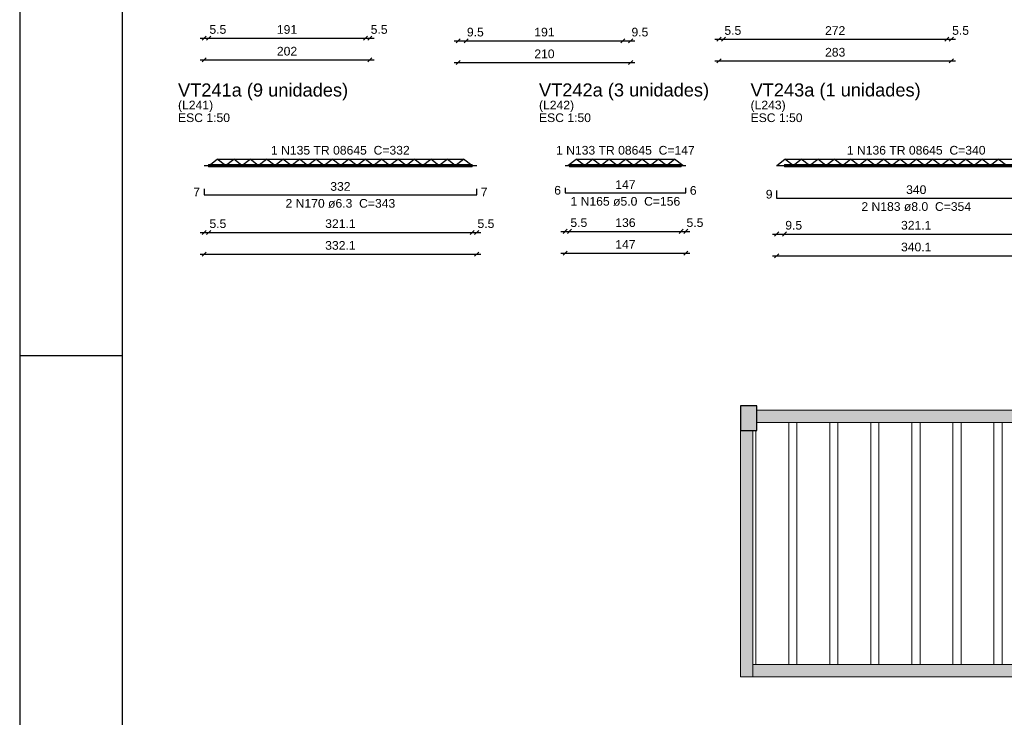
# Model space of a CAD drawing. Header units: millimetres. Extents: x 0 to 119, y 0 to 84.
# Tile 8 of 23: x 0 to 24, y 51 to 68. Entities that reach past the tile are written whole.
import ezdxf

# ---------------------------------------------------------------- set-up
doc = ezdxf.new("R2010")
doc.units = ezdxf.units.MM
doc.header["$MEASUREMENT"] = 0
doc.linetypes.add('NULL', pattern=[0])
doc.layers.get('0').update_dxf_attribs({"lineweight": 18})
for name, color, linetype, lineweight in [('Descrição da armadura', 7, 'Continuous', 0), ('DT-Armadura positiva', 2, 'Continuous', 30), ('DT-Cotas', 9, 'Continuous', 5), ('DT-Forma', 5, 'Continuous', 5), ('DT-Hachura pilar em laje', 252, 'Continuous', 5), ('DT-Hachura viga em laje', 254, 'Continuous', 5), ('DT-Título', 3, 'Continuous', 20), ('FO-Hachuras das lajes', 1, 'Continuous', 20), ('FO-Pilares', 4, 'Continuous', 30), ('FO-Vigas', 1, 'Continuous', 20), ('Textos armaduras', 7, 'Continuous', 0)]:
    doc.layers.add(name, color=color, linetype=linetype, lineweight=lineweight)
doc.layers.add('SEDUC_MARF', color=1, linetype='Continuous')
doc.layers.add('SEDUC_MARGG', color=7, linetype='Continuous')
doc.styles.add('Arial', font='txt')
doc.dimstyles.new('UM_50.000000', dxfattribs={"dimtxt": 0.18, "dimasz": 0.1, "dimexe": 0.1, "dimexo": 0.2, "dimgap": 0, "dimtad": 1, "dimtih": 1, "dimtoh": 1, "dimdec": 1, "dimlfac": 50, "dimzin": 0, "dimdsep": 46, "dimtxsty": 'Standard', "dimcen": 0.09, "dimdle": 0.1, "dimadec": 1, "dimazin": 2, "dimtfac": 1, "dimtdec": 4, "dimtofl": 0, "dimtmove": 0, "dimatfit": 3, "dimfxl": 1, "dimtolj": 1, "dimarcsym": 0})

# ---------------------------------------------------------------- blocks, each defined once
blk = doc.blocks.new('_Oblique')
at = {"color": 0, "linetype": 'ByBlock', "lineweight": -2}
blk.add_line((-0.5, -0.5), (0.5, 0.5), dxfattribs=at)
blk = doc.blocks.new('*D134')
at = {"layer": 'Defpoints', "color": 0}
for p in [(4.494, 66.606), (8.534, 66.606), (8.534, 66.606)]:
    blk.add_point(p, dxfattribs=at)
at = {"layer": 'DT-Cotas', "color": 0, "lineweight": -2}
blk.add_line((4.394, 66.606), (8.634, 66.606), dxfattribs=at)
at = {"layer": 'DT-Cotas', "color": 0, "lineweight": -2, "xscale": 0.1, "yscale": 0.1, "zscale": 0.1, "rotation": 180}
blk.add_blockref('_Oblique', (4.494, 66.606), dxfattribs=at)
at = {"layer": 'DT-Cotas', "color": 0, "lineweight": -2, "xscale": 0.1, "yscale": 0.1, "zscale": 0.1}
blk.add_blockref('_Oblique', (8.534, 66.606), dxfattribs=at)
at = {"layer": 'DT-Cotas', "color": 7, "insert": (6.514, 66.817), "char_height": 0.2118, "attachment_point": 5, "rotation": 0.0057, "style": 'Arial'}
blk.add_mtext('\\A1;202', dxfattribs=at)
blk = doc.blocks.new('*D135')
at = {"layer": 'Defpoints', "color": 0}
for p in [(4.494, 67.135), (4.604, 67.135), (4.604, 67.135)]:
    blk.add_point(p, dxfattribs=at)
at = {"layer": 'DT-Cotas', "color": 0, "lineweight": -2}
blk.add_line((4.394, 67.135), (4.704, 67.135), dxfattribs=at)
at = {"layer": 'DT-Cotas', "color": 0, "lineweight": -2, "xscale": 0.1, "yscale": 0.1, "zscale": 0.1, "rotation": 180}
blk.add_blockref('_Oblique', (4.494, 67.135), dxfattribs=at)
at = {"layer": 'DT-Cotas', "color": 0, "lineweight": -2, "xscale": 0.1, "yscale": 0.1, "zscale": 0.1}
blk.add_blockref('_Oblique', (4.604, 67.135), dxfattribs=at)
at = {"layer": 'DT-Cotas', "color": 7, "insert": (4.829, 67.347), "char_height": 0.2118, "attachment_point": 5, "rotation": 0.0057, "style": 'Arial'}
blk.add_mtext('\\A1;5.5', dxfattribs=at)
blk = doc.blocks.new('*D136')
at = {"layer": 'Defpoints', "color": 0}
for p in [(4.604, 67.135), (8.424, 67.135), (8.424, 67.135)]:
    blk.add_point(p, dxfattribs=at)
at = {"layer": 'DT-Cotas', "color": 0, "lineweight": -2}
blk.add_line((4.504, 67.135), (8.524, 67.135), dxfattribs=at)
at = {"layer": 'DT-Cotas', "color": 0, "lineweight": -2, "xscale": 0.1, "yscale": 0.1, "zscale": 0.1, "rotation": 180}
blk.add_blockref('_Oblique', (4.604, 67.135), dxfattribs=at)
at = {"layer": 'DT-Cotas', "color": 0, "lineweight": -2, "xscale": 0.1, "yscale": 0.1, "zscale": 0.1}
blk.add_blockref('_Oblique', (8.424, 67.135), dxfattribs=at)
at = {"layer": 'DT-Cotas', "color": 7, "insert": (6.514, 67.347), "char_height": 0.2118, "attachment_point": 5, "rotation": 0.0057, "style": 'Arial'}
blk.add_mtext('\\A1;191', dxfattribs=at)
blk = doc.blocks.new('*D137')
at = {"layer": 'Defpoints', "color": 0}
for p in [(8.424, 67.135), (8.534, 67.135), (8.534, 67.135)]:
    blk.add_point(p, dxfattribs=at)
at = {"layer": 'DT-Cotas', "color": 0, "lineweight": -2}
blk.add_line((8.324, 67.135), (8.634, 67.135), dxfattribs=at)
at = {"layer": 'DT-Cotas', "color": 0, "lineweight": -2, "xscale": 0.1, "yscale": 0.1, "zscale": 0.1, "rotation": 180}
blk.add_blockref('_Oblique', (8.424, 67.135), dxfattribs=at)
at = {"layer": 'DT-Cotas', "color": 0, "lineweight": -2, "xscale": 0.1, "yscale": 0.1, "zscale": 0.1}
blk.add_blockref('_Oblique', (8.534, 67.135), dxfattribs=at)
at = {"layer": 'DT-Cotas', "color": 7, "insert": (8.759, 67.347), "char_height": 0.2118, "attachment_point": 5, "rotation": 0.0057, "style": 'Arial'}
blk.add_mtext('\\A1;5.5', dxfattribs=at)
blk = doc.blocks.new('*D138')
at = {"layer": 'Defpoints', "color": 0}
for p in [(10.687, 66.542), (14.887, 66.542), (14.887, 66.542)]:
    blk.add_point(p, dxfattribs=at)
at = {"layer": 'DT-Cotas', "color": 0, "lineweight": -2}
blk.add_line((10.587, 66.542), (14.987, 66.542), dxfattribs=at)
at = {"layer": 'DT-Cotas', "color": 0, "lineweight": -2, "xscale": 0.1, "yscale": 0.1, "zscale": 0.1, "rotation": 180}
blk.add_blockref('_Oblique', (10.687, 66.542), dxfattribs=at)
at = {"layer": 'DT-Cotas', "color": 0, "lineweight": -2, "xscale": 0.1, "yscale": 0.1, "zscale": 0.1}
blk.add_blockref('_Oblique', (14.887, 66.542), dxfattribs=at)
at = {"layer": 'DT-Cotas', "color": 7, "insert": (12.787, 66.753), "char_height": 0.2118, "attachment_point": 5, "rotation": 0.0057, "style": 'Arial'}
blk.add_mtext('\\A1;210', dxfattribs=at)
blk = doc.blocks.new('*D139')
at = {"layer": 'Defpoints', "color": 0}
for p in [(10.687, 67.071), (10.877, 67.071), (10.877, 67.071)]:
    blk.add_point(p, dxfattribs=at)
at = {"layer": 'DT-Cotas', "color": 0, "lineweight": -2}
blk.add_line((10.587, 67.071), (10.977, 67.071), dxfattribs=at)
at = {"layer": 'DT-Cotas', "color": 0, "lineweight": -2, "xscale": 0.1, "yscale": 0.1, "zscale": 0.1, "rotation": 180}
blk.add_blockref('_Oblique', (10.687, 67.071), dxfattribs=at)
at = {"layer": 'DT-Cotas', "color": 0, "lineweight": -2, "xscale": 0.1, "yscale": 0.1, "zscale": 0.1}
blk.add_blockref('_Oblique', (10.877, 67.071), dxfattribs=at)
at = {"layer": 'DT-Cotas', "color": 7, "insert": (11.103, 67.283), "char_height": 0.2118, "attachment_point": 5, "rotation": 0.0057, "style": 'Arial'}
blk.add_mtext('\\A1;9.5', dxfattribs=at)
blk = doc.blocks.new('*D140')
at = {"layer": 'Defpoints', "color": 0}
for p in [(10.877, 67.071), (14.697, 67.071), (14.697, 67.071)]:
    blk.add_point(p, dxfattribs=at)
at = {"layer": 'DT-Cotas', "color": 0, "lineweight": -2}
blk.add_line((10.777, 67.071), (14.797, 67.071), dxfattribs=at)
at = {"layer": 'DT-Cotas', "color": 0, "lineweight": -2, "xscale": 0.1, "yscale": 0.1, "zscale": 0.1, "rotation": 180}
blk.add_blockref('_Oblique', (10.877, 67.071), dxfattribs=at)
at = {"layer": 'DT-Cotas', "color": 0, "lineweight": -2, "xscale": 0.1, "yscale": 0.1, "zscale": 0.1}
blk.add_blockref('_Oblique', (14.697, 67.071), dxfattribs=at)
at = {"layer": 'DT-Cotas', "color": 7, "insert": (12.787, 67.283), "char_height": 0.2118, "attachment_point": 5, "rotation": 0.0057, "style": 'Arial'}
blk.add_mtext('\\A1;191', dxfattribs=at)
blk = doc.blocks.new('*D141')
at = {"layer": 'Defpoints', "color": 0}
for p in [(14.697, 67.071), (14.887, 67.071), (14.887, 67.071)]:
    blk.add_point(p, dxfattribs=at)
at = {"layer": 'DT-Cotas', "color": 0, "lineweight": -2}
blk.add_line((14.597, 67.071), (14.987, 67.071), dxfattribs=at)
at = {"layer": 'DT-Cotas', "color": 0, "lineweight": -2, "xscale": 0.1, "yscale": 0.1, "zscale": 0.1, "rotation": 180}
blk.add_blockref('_Oblique', (14.697, 67.071), dxfattribs=at)
at = {"layer": 'DT-Cotas', "color": 0, "lineweight": -2, "xscale": 0.1, "yscale": 0.1, "zscale": 0.1}
blk.add_blockref('_Oblique', (14.887, 67.071), dxfattribs=at)
at = {"layer": 'DT-Cotas', "color": 7, "insert": (15.113, 67.283), "char_height": 0.2118, "attachment_point": 5, "rotation": 0.0057, "style": 'Arial'}
blk.add_mtext('\\A1;9.5', dxfattribs=at)
blk = doc.blocks.new('*D142')
at = {"layer": 'Defpoints', "color": 0}
for p in [(17.041, 66.581), (22.701, 66.581), (22.701, 66.581)]:
    blk.add_point(p, dxfattribs=at)
at = {"layer": 'DT-Cotas', "color": 0, "lineweight": -2}
blk.add_line((16.941, 66.581), (22.801, 66.581), dxfattribs=at)
at = {"layer": 'DT-Cotas', "color": 0, "lineweight": -2, "xscale": 0.1, "yscale": 0.1, "zscale": 0.1, "rotation": 180}
blk.add_blockref('_Oblique', (17.041, 66.581), dxfattribs=at)
at = {"layer": 'DT-Cotas', "color": 0, "lineweight": -2, "xscale": 0.1, "yscale": 0.1, "zscale": 0.1}
blk.add_blockref('_Oblique', (22.701, 66.581), dxfattribs=at)
at = {"layer": 'DT-Cotas', "color": 7, "insert": (19.871, 66.792), "char_height": 0.2118, "attachment_point": 5, "rotation": 0.0057, "style": 'Arial'}
blk.add_mtext('\\A1;283', dxfattribs=at)
blk = doc.blocks.new('*D143')
at = {"layer": 'Defpoints', "color": 0}
for p in [(17.041, 67.11), (17.151, 67.11), (17.151, 67.11)]:
    blk.add_point(p, dxfattribs=at)
at = {"layer": 'DT-Cotas', "color": 0, "lineweight": -2}
blk.add_line((16.941, 67.11), (17.251, 67.11), dxfattribs=at)
at = {"layer": 'DT-Cotas', "color": 0, "lineweight": -2, "xscale": 0.1, "yscale": 0.1, "zscale": 0.1, "rotation": 180}
blk.add_blockref('_Oblique', (17.041, 67.11), dxfattribs=at)
at = {"layer": 'DT-Cotas', "color": 0, "lineweight": -2, "xscale": 0.1, "yscale": 0.1, "zscale": 0.1}
blk.add_blockref('_Oblique', (17.151, 67.11), dxfattribs=at)
at = {"layer": 'DT-Cotas', "color": 7, "insert": (17.377, 67.322), "char_height": 0.2118, "attachment_point": 5, "rotation": 0.0057, "style": 'Arial'}
blk.add_mtext('\\A1;5.5', dxfattribs=at)
blk = doc.blocks.new('*D144')
at = {"layer": 'Defpoints', "color": 0}
for p in [(17.151, 67.11), (22.591, 67.11), (22.591, 67.11)]:
    blk.add_point(p, dxfattribs=at)
at = {"layer": 'DT-Cotas', "color": 0, "lineweight": -2}
blk.add_line((17.051, 67.11), (22.691, 67.11), dxfattribs=at)
at = {"layer": 'DT-Cotas', "color": 0, "lineweight": -2, "xscale": 0.1, "yscale": 0.1, "zscale": 0.1, "rotation": 180}
blk.add_blockref('_Oblique', (17.151, 67.11), dxfattribs=at)
at = {"layer": 'DT-Cotas', "color": 0, "lineweight": -2, "xscale": 0.1, "yscale": 0.1, "zscale": 0.1}
blk.add_blockref('_Oblique', (22.591, 67.11), dxfattribs=at)
at = {"layer": 'DT-Cotas', "color": 7, "insert": (19.871, 67.322), "char_height": 0.2118, "attachment_point": 5, "rotation": 0.0057, "style": 'Arial'}
blk.add_mtext('\\A1;272', dxfattribs=at)
blk = doc.blocks.new('*D145')
at = {"layer": 'Defpoints', "color": 0}
for p in [(22.591, 67.11), (22.701, 67.11), (22.701, 67.11)]:
    blk.add_point(p, dxfattribs=at)
at = {"layer": 'DT-Cotas', "color": 0, "lineweight": -2}
blk.add_line((22.491, 67.11), (22.801, 67.11), dxfattribs=at)
at = {"layer": 'DT-Cotas', "color": 0, "lineweight": -2, "xscale": 0.1, "yscale": 0.1, "zscale": 0.1, "rotation": 180}
blk.add_blockref('_Oblique', (22.591, 67.11), dxfattribs=at)
at = {"layer": 'DT-Cotas', "color": 0, "lineweight": -2, "xscale": 0.1, "yscale": 0.1, "zscale": 0.1}
blk.add_blockref('_Oblique', (22.701, 67.11), dxfattribs=at)
at = {"layer": 'DT-Cotas', "color": 7, "insert": (22.927, 67.322), "char_height": 0.2118, "attachment_point": 5, "rotation": 0.0057, "style": 'Arial'}
blk.add_mtext('\\A1;5.5', dxfattribs=at)
blk = doc.blocks.new('*D190')
at = {"layer": 'Defpoints', "color": 0}
for p in [(4.494, 61.872), (11.136, 61.872), (11.136, 61.872)]:
    blk.add_point(p, dxfattribs=at)
at = {"layer": 'DT-Cotas', "color": 0, "lineweight": -2}
blk.add_line((4.394, 61.872), (11.236, 61.872), dxfattribs=at)
at = {"layer": 'DT-Cotas', "color": 0, "lineweight": -2, "xscale": 0.1, "yscale": 0.1, "zscale": 0.1, "rotation": 180}
blk.add_blockref('_Oblique', (4.494, 61.872), dxfattribs=at)
at = {"layer": 'DT-Cotas', "color": 0, "lineweight": -2, "xscale": 0.1, "yscale": 0.1, "zscale": 0.1}
blk.add_blockref('_Oblique', (11.136, 61.872), dxfattribs=at)
at = {"layer": 'DT-Cotas', "color": 7, "insert": (7.815, 62.084), "char_height": 0.2118, "attachment_point": 5, "rotation": 0.0057, "style": 'Arial'}
blk.add_mtext('\\A1;332.1', dxfattribs=at)
blk = doc.blocks.new('*D191')
at = {"layer": 'Defpoints', "color": 0}
for p in [(4.494, 62.402), (4.604, 62.402), (4.604, 62.402)]:
    blk.add_point(p, dxfattribs=at)
at = {"layer": 'DT-Cotas', "color": 0, "lineweight": -2}
blk.add_line((4.394, 62.402), (4.704, 62.402), dxfattribs=at)
at = {"layer": 'DT-Cotas', "color": 0, "lineweight": -2, "xscale": 0.1, "yscale": 0.1, "zscale": 0.1, "rotation": 180}
blk.add_blockref('_Oblique', (4.494, 62.402), dxfattribs=at)
at = {"layer": 'DT-Cotas', "color": 0, "lineweight": -2, "xscale": 0.1, "yscale": 0.1, "zscale": 0.1}
blk.add_blockref('_Oblique', (4.604, 62.402), dxfattribs=at)
at = {"layer": 'DT-Cotas', "color": 7, "insert": (4.829, 62.614), "char_height": 0.2118, "attachment_point": 5, "rotation": 0.0057, "style": 'Arial'}
blk.add_mtext('\\A1;5.5', dxfattribs=at)
blk = doc.blocks.new('*D192')
at = {"layer": 'Defpoints', "color": 0}
for p in [(4.604, 62.402), (11.026, 62.402), (11.026, 62.402)]:
    blk.add_point(p, dxfattribs=at)
at = {"layer": 'DT-Cotas', "color": 0, "lineweight": -2}
blk.add_line((4.504, 62.402), (11.126, 62.402), dxfattribs=at)
at = {"layer": 'DT-Cotas', "color": 0, "lineweight": -2, "xscale": 0.1, "yscale": 0.1, "zscale": 0.1, "rotation": 180}
blk.add_blockref('_Oblique', (4.604, 62.402), dxfattribs=at)
at = {"layer": 'DT-Cotas', "color": 0, "lineweight": -2, "xscale": 0.1, "yscale": 0.1, "zscale": 0.1}
blk.add_blockref('_Oblique', (11.026, 62.402), dxfattribs=at)
at = {"layer": 'DT-Cotas', "color": 7, "insert": (7.815, 62.614), "char_height": 0.2118, "attachment_point": 5, "rotation": 0.0057, "style": 'Arial'}
blk.add_mtext('\\A1;321.1', dxfattribs=at)
blk = doc.blocks.new('*D193')
at = {"layer": 'Defpoints', "color": 0}
for p in [(11.026, 62.402), (11.136, 62.402), (11.136, 62.402)]:
    blk.add_point(p, dxfattribs=at)
at = {"layer": 'DT-Cotas', "color": 0, "lineweight": -2}
blk.add_line((10.926, 62.402), (11.236, 62.402), dxfattribs=at)
at = {"layer": 'DT-Cotas', "color": 0, "lineweight": -2, "xscale": 0.1, "yscale": 0.1, "zscale": 0.1, "rotation": 180}
blk.add_blockref('_Oblique', (11.026, 62.402), dxfattribs=at)
at = {"layer": 'DT-Cotas', "color": 0, "lineweight": -2, "xscale": 0.1, "yscale": 0.1, "zscale": 0.1}
blk.add_blockref('_Oblique', (11.136, 62.402), dxfattribs=at)
at = {"layer": 'DT-Cotas', "color": 7, "insert": (11.361, 62.614), "char_height": 0.2118, "attachment_point": 5, "rotation": 0.0057, "style": 'Arial'}
blk.add_mtext('\\A1;5.5', dxfattribs=at)
blk = doc.blocks.new('*D194')
at = {"layer": 'Defpoints', "color": 0}
for p in [(13.29, 61.897), (16.23, 61.897), (16.23, 61.897)]:
    blk.add_point(p, dxfattribs=at)
at = {"layer": 'DT-Cotas', "color": 0, "lineweight": -2}
blk.add_line((13.19, 61.897), (16.33, 61.897), dxfattribs=at)
at = {"layer": 'DT-Cotas', "color": 0, "lineweight": -2, "xscale": 0.1, "yscale": 0.1, "zscale": 0.1, "rotation": 180}
blk.add_blockref('_Oblique', (13.29, 61.897), dxfattribs=at)
at = {"layer": 'DT-Cotas', "color": 0, "lineweight": -2, "xscale": 0.1, "yscale": 0.1, "zscale": 0.1}
blk.add_blockref('_Oblique', (16.23, 61.897), dxfattribs=at)
at = {"layer": 'DT-Cotas', "color": 7, "insert": (14.76, 62.109), "char_height": 0.2118, "attachment_point": 5, "rotation": 0.0057, "style": 'Arial'}
blk.add_mtext('\\A1;147', dxfattribs=at)
blk = doc.blocks.new('*D195')
at = {"layer": 'Defpoints', "color": 0}
for p in [(13.29, 62.427), (13.4, 62.427), (13.4, 62.427)]:
    blk.add_point(p, dxfattribs=at)
at = {"layer": 'DT-Cotas', "color": 0, "lineweight": -2}
blk.add_line((13.19, 62.427), (13.5, 62.427), dxfattribs=at)
at = {"layer": 'DT-Cotas', "color": 0, "lineweight": -2, "xscale": 0.1, "yscale": 0.1, "zscale": 0.1, "rotation": 180}
blk.add_blockref('_Oblique', (13.29, 62.427), dxfattribs=at)
at = {"layer": 'DT-Cotas', "color": 0, "lineweight": -2, "xscale": 0.1, "yscale": 0.1, "zscale": 0.1}
blk.add_blockref('_Oblique', (13.4, 62.427), dxfattribs=at)
at = {"layer": 'DT-Cotas', "color": 7, "insert": (13.625, 62.639), "char_height": 0.2118, "attachment_point": 5, "rotation": 0.0057, "style": 'Arial'}
blk.add_mtext('\\A1;5.5', dxfattribs=at)
blk = doc.blocks.new('*D196')
at = {"layer": 'Defpoints', "color": 0}
for p in [(13.4, 62.427), (16.12, 62.427), (16.12, 62.427)]:
    blk.add_point(p, dxfattribs=at)
at = {"layer": 'DT-Cotas', "color": 0, "lineweight": -2}
blk.add_line((13.3, 62.427), (16.22, 62.427), dxfattribs=at)
at = {"layer": 'DT-Cotas', "color": 0, "lineweight": -2, "xscale": 0.1, "yscale": 0.1, "zscale": 0.1, "rotation": 180}
blk.add_blockref('_Oblique', (13.4, 62.427), dxfattribs=at)
at = {"layer": 'DT-Cotas', "color": 0, "lineweight": -2, "xscale": 0.1, "yscale": 0.1, "zscale": 0.1}
blk.add_blockref('_Oblique', (16.12, 62.427), dxfattribs=at)
at = {"layer": 'DT-Cotas', "color": 7, "insert": (14.76, 62.639), "char_height": 0.2118, "attachment_point": 5, "rotation": 0.0057, "style": 'Arial'}
blk.add_mtext('\\A1;136', dxfattribs=at)
blk = doc.blocks.new('*D197')
at = {"layer": 'Defpoints', "color": 0}
for p in [(16.12, 62.427), (16.23, 62.427), (16.23, 62.427)]:
    blk.add_point(p, dxfattribs=at)
at = {"layer": 'DT-Cotas', "color": 0, "lineweight": -2}
blk.add_line((16.02, 62.427), (16.33, 62.427), dxfattribs=at)
at = {"layer": 'DT-Cotas', "color": 0, "lineweight": -2, "xscale": 0.1, "yscale": 0.1, "zscale": 0.1, "rotation": 180}
blk.add_blockref('_Oblique', (16.12, 62.427), dxfattribs=at)
at = {"layer": 'DT-Cotas', "color": 0, "lineweight": -2, "xscale": 0.1, "yscale": 0.1, "zscale": 0.1}
blk.add_blockref('_Oblique', (16.23, 62.427), dxfattribs=at)
at = {"layer": 'DT-Cotas', "color": 7, "insert": (16.455, 62.639), "char_height": 0.2118, "attachment_point": 5, "rotation": 0.0057, "style": 'Arial'}
blk.add_mtext('\\A1;5.5', dxfattribs=at)
blk = doc.blocks.new('*D198')
at = {"layer": 'Defpoints', "color": 0}
for p in [(18.445, 61.833), (25.247, 61.833), (25.247, 61.833)]:
    blk.add_point(p, dxfattribs=at)
at = {"layer": 'DT-Cotas', "color": 0, "lineweight": -2}
blk.add_line((18.345, 61.833), (25.347, 61.833), dxfattribs=at)
at = {"layer": 'DT-Cotas', "color": 0, "lineweight": -2, "xscale": 0.1, "yscale": 0.1, "zscale": 0.1, "rotation": 180}
blk.add_blockref('_Oblique', (18.445, 61.833), dxfattribs=at)
at = {"layer": 'DT-Cotas', "color": 0, "lineweight": -2, "xscale": 0.1, "yscale": 0.1, "zscale": 0.1}
blk.add_blockref('_Oblique', (25.247, 61.833), dxfattribs=at)
at = {"layer": 'DT-Cotas', "color": 7, "insert": (21.846, 62.045), "char_height": 0.2118, "attachment_point": 5, "rotation": 0.0057, "style": 'Arial'}
blk.add_mtext('\\A1;340.1', dxfattribs=at)
blk = doc.blocks.new('*D199')
at = {"layer": 'Defpoints', "color": 0}
for p in [(18.445, 62.363), (18.635, 62.363), (18.635, 62.363)]:
    blk.add_point(p, dxfattribs=at)
at = {"layer": 'DT-Cotas', "color": 0, "lineweight": -2}
blk.add_line((18.345, 62.363), (18.735, 62.363), dxfattribs=at)
at = {"layer": 'DT-Cotas', "color": 0, "lineweight": -2, "xscale": 0.1, "yscale": 0.1, "zscale": 0.1, "rotation": 180}
blk.add_blockref('_Oblique', (18.445, 62.363), dxfattribs=at)
at = {"layer": 'DT-Cotas', "color": 0, "lineweight": -2, "xscale": 0.1, "yscale": 0.1, "zscale": 0.1}
blk.add_blockref('_Oblique', (18.635, 62.363), dxfattribs=at)
at = {"layer": 'DT-Cotas', "color": 7, "insert": (18.861, 62.575), "char_height": 0.2118, "attachment_point": 5, "rotation": 0.0057, "style": 'Arial'}
blk.add_mtext('\\A1;9.5', dxfattribs=at)
blk = doc.blocks.new('*D200')
at = {"layer": 'Defpoints', "color": 0}
for p in [(18.635, 62.363), (25.057, 62.363), (25.057, 62.363)]:
    blk.add_point(p, dxfattribs=at)
at = {"layer": 'DT-Cotas', "color": 0, "lineweight": -2}
blk.add_line((18.535, 62.363), (25.157, 62.363), dxfattribs=at)
at = {"layer": 'DT-Cotas', "color": 0, "lineweight": -2, "xscale": 0.1, "yscale": 0.1, "zscale": 0.1, "rotation": 180}
blk.add_blockref('_Oblique', (18.635, 62.363), dxfattribs=at)
at = {"layer": 'DT-Cotas', "color": 0, "lineweight": -2, "xscale": 0.1, "yscale": 0.1, "zscale": 0.1}
blk.add_blockref('_Oblique', (25.057, 62.363), dxfattribs=at)
at = {"layer": 'DT-Cotas', "color": 7, "insert": (21.846, 62.575), "char_height": 0.2118, "attachment_point": 5, "rotation": 0.0057, "style": 'Arial'}
blk.add_mtext('\\A1;321.1', dxfattribs=at)

msp = doc.modelspace()

# ---------------------------------------------------------------- hatches: boundary and pattern name
at = {"layer": 'DT-Hachura pilar em laje', "linetype": 'Continuous'}
msp.add_hatch(color=252, dxfattribs=at).paths.add_polyline_path([(17.5651, 57.5755), (17.7651, 57.5755), (17.9651, 57.5755), (17.9651, 57.8755), (17.9651, 58.1755), (17.7651, 58.1755), (17.5651, 58.1755), (17.5651, 57.8755)])
at = {"layer": 'DT-Hachura viga em laje', "linetype": 'Continuous'}
for points in [[(25.9621, 57.9195), (25.9621, 57.9195), (25.9621, 58.0695), (17.9651, 58.0695), (17.9651, 57.7695), (25.8121, 57.7695), (25.9621, 57.9195)], [(17.8651, 57.5753), (17.8651, 57.5753), (17.5651, 57.5753), (17.5651, 51.5727), (17.8651, 51.5727), (17.8651, 57.5753)], [(25.9621, 51.8725), (25.9621, 51.8725), (17.8651, 51.8725), (17.7151, 51.7227), (17.8651, 51.5727), (25.9621, 51.5727), (25.9621, 51.8725)]]:
    msp.add_hatch(color=254, dxfattribs=at).paths.add_polyline_path(points)

# ---------------------------------------------------------------- linework, layer by layer
at = {"layer": 'DT-Armadura positiva'}
for p, q in [((4.6148, 64.0294), (4.8148, 64.1894)), ((5.0148, 64.0294), (4.8148, 64.1894)), ((4.8148, 64.1894), (10.8148, 64.1894)), ((5.0148, 64.0294), (5.2148, 64.1894)), ((5.4148, 64.0294), (5.2148, 64.1894)), ((5.4148, 64.0294), (5.6148, 64.1894)), ((5.8148, 64.0294), (5.6148, 64.1894)), ((5.8148, 64.0294), (6.0148, 64.1894)), ((6.2148, 64.0294), (6.0148, 64.1894)), ((6.2148, 64.0294), (6.4148, 64.1894)), ((6.6148, 64.0294), (6.4148, 64.1894)), ((6.6148, 64.0294), (6.8148, 64.1894)), ((7.0148, 64.0294), (6.8148, 64.1894)), ((7.0148, 64.0294), (7.2148, 64.1894)), ((7.4148, 64.0294), (7.2148, 64.1894)), ((7.4148, 64.0294), (7.6148, 64.1894)), ((7.8148, 64.0294), (7.6148, 64.1894)), ((7.8148, 64.0294), (8.0148, 64.1894)), ((8.2148, 64.0294), (8.0148, 64.1894)), ((8.2148, 64.0294), (8.4148, 64.1894)), ((8.6148, 64.0294), (8.4148, 64.1894)), ((8.6148, 64.0294), (8.8148, 64.1894)), ((9.0148, 64.0294), (8.8148, 64.1894)), ((9.0148, 64.0294), (9.2148, 64.1894)), ((9.4148, 64.0294), (9.2148, 64.1894)), ((9.4148, 64.0294), (9.6148, 64.1894)), ((9.8148, 64.0294), (9.6148, 64.1894)), ((9.8148, 64.0294), (10.0148, 64.1894)), ((10.2148, 64.0294), (10.0148, 64.1894)), ((10.2148, 64.0294), (10.4148, 64.1894)), ((10.6148, 64.0294), (10.4148, 64.1894)), ((10.6148, 64.0294), (10.8148, 64.1894)), ((11.0148, 64.0294), (10.8148, 64.1894)), ((13.3596, 64.0294), (13.5596, 64.1894)), ((13.7596, 64.0294), (13.5596, 64.1894)), ((13.5596, 64.1894), (15.9596, 64.1894)), ((13.7596, 64.0294), (13.9596, 64.1894)), ((14.1596, 64.0294), (13.9596, 64.1894)), ((14.1596, 64.0294), (14.3596, 64.1894)), ((14.5596, 64.0294), (14.3596, 64.1894)), ((14.5596, 64.0294), (14.7596, 64.1894)), ((14.9596, 64.0294), (14.7596, 64.1894)), ((14.9596, 64.0294), (15.1596, 64.1894)), ((15.3596, 64.0294), (15.1596, 64.1894)), ((15.3596, 64.0294), (15.5596, 64.1894)), ((15.7596, 64.0294), (15.5596, 64.1894)), ((15.7596, 64.0294), (15.9596, 64.1894)), ((16.1596, 64.0294), (15.9596, 64.1894)), ((18.4463, 64.0294), (18.6463, 64.1894)), ((18.8463, 64.0294), (18.6463, 64.1894)), ((18.6463, 64.1894), (25.0463, 64.1894)), ((18.8463, 64.0294), (19.0463, 64.1894)), ((19.2463, 64.0294), (19.0463, 64.1894)), ((19.2463, 64.0294), (19.4463, 64.1894)), ((19.6463, 64.0294), (19.4463, 64.1894)), ((19.6463, 64.0294), (19.8463, 64.1894)), ((20.0463, 64.0294), (19.8463, 64.1894)), ((20.0463, 64.0294), (20.2463, 64.1894)), ((20.4463, 64.0294), (20.2463, 64.1894)), ((20.4463, 64.0294), (20.6463, 64.1894)), ((20.8463, 64.0294), (20.6463, 64.1894)), ((20.8463, 64.0294), (21.0463, 64.1894)), ((21.2463, 64.0294), (21.0463, 64.1894)), ((21.2463, 64.0294), (21.4463, 64.1894)), ((21.6463, 64.0294), (21.4463, 64.1894)), ((21.6463, 64.0294), (21.8463, 64.1894)), ((22.0463, 64.0294), (21.8463, 64.1894)), ((22.0463, 64.0294), (22.2463, 64.1894)), ((22.4463, 64.0294), (22.2463, 64.1894)), ((22.4463, 64.0294), (22.6463, 64.1894)), ((22.8463, 64.0294), (22.6463, 64.1894)), ((22.8463, 64.0294), (23.0463, 64.1894)), ((23.2463, 64.0294), (23.0463, 64.1894)), ((23.2463, 64.0294), (23.4463, 64.1894)), ((23.6463, 64.0294), (23.4463, 64.1894)), ((23.6463, 64.0294), (23.8463, 64.1894)), ((24.0463, 64.0294), (23.8463, 64.1894)), ((4.4937, 64.0294), (11.1359, 64.0294)), ((13.2896, 64.0294), (16.2296, 64.0294)), ((18.4452, 64.0294), (25.2474, 64.0294))]:
    msp.add_line(p, q, dxfattribs=at)
for points in [[(4.4937, 63.4609), (4.4937, 63.316), (11.1359, 63.316), (11.1359, 63.4609)], [(13.2896, 63.4858), (13.2896, 63.3658), (16.2296, 63.3658), (16.2296, 63.4858)], [(18.4452, 63.4218), (18.4452, 63.2378), (25.2474, 63.2378), (25.2474, 63.4218)]]:
    msp.add_lwpolyline(points, dxfattribs=at)
at = {"layer": 'DT-Forma'}
for points in [[(4.6037, 63.9994), (4.6037, 64.0594), (11.0259, 64.0594), (11.0259, 63.9994), (4.6037, 63.9994)], [(13.3996, 63.9994), (13.3996, 64.0594), (16.1196, 64.0594), (16.1196, 63.9994), (13.3996, 63.9994)], [(18.6352, 63.9994), (18.6352, 64.0594), (25.0574, 64.0594), (25.0574, 63.9994), (18.6352, 63.9994)]]:
    msp.add_lwpolyline(points, close=True, dxfattribs=at)
at = {"layer": 'FO-Hachuras das lajes'}
for p, q in [((18.7385, 57.5755), (18.7385, 57.7695)), ((18.9385, 57.5755), (18.9385, 57.7695)), ((19.7385, 57.5755), (19.7385, 57.7695)), ((19.9385, 57.5755), (19.9385, 57.7695)), ((20.7385, 57.5755), (20.7385, 57.7695)), ((20.9385, 57.5755), (20.9385, 57.7695)), ((21.7385, 57.5755), (21.7385, 57.7695)), ((21.9385, 57.5755), (21.9385, 57.7695)), ((22.7385, 57.5755), (22.7385, 57.7695)), ((22.9385, 57.5755), (22.9385, 57.7695)), ((23.7385, 57.5755), (23.7385, 57.7695)), ((23.9385, 57.5755), (23.9385, 57.7695)), ((17.9385, 51.8725), (17.9385, 57.5755)), ((18.7385, 51.8725), (18.7385, 57.5755)), ((18.9385, 51.8725), (18.9385, 57.5755)), ((19.7385, 51.8725), (19.7385, 57.5755)), ((19.9385, 51.8725), (19.9385, 57.5755)), ((20.7385, 51.8725), (20.7385, 57.5755)), ((20.9385, 51.8725), (20.9385, 57.5755)), ((21.7385, 51.8725), (21.7385, 57.5755)), ((21.9385, 51.8725), (21.9385, 57.5755)), ((22.7385, 51.8725), (22.7385, 57.5755)), ((22.9385, 51.8725), (22.9385, 57.5755)), ((23.7385, 51.8725), (23.7385, 57.5755)), ((23.9385, 51.8725), (23.9385, 57.5755))]:
    msp.add_line(p, q, dxfattribs=at)
at = {"layer": 'FO-Pilares'}
msp.add_lwpolyline([(17.5651, 57.5755), (17.7651, 57.5755), (17.9651, 57.5755), (17.9651, 57.8755), (17.9651, 58.1755), (17.7651, 58.1755), (17.5651, 58.1755), (17.5651, 57.8755), (17.5651, 57.5755)], close=True, dxfattribs=at)
at = {"layer": 'FO-Vigas'}
for p, q in [((17.9651, 58.0697), (25.9619, 58.0697)), ((17.9651, 57.7697), (25.8119, 57.7697)), ((17.5651, 51.5727), (17.5651, 57.5755)), ((17.8651, 51.5727), (17.8651, 57.5755)), ((17.8651, 51.8727), (25.9619, 51.8727)), ((17.5651, 51.5727), (17.8651, 51.5727)), ((17.8651, 51.5727), (25.9619, 51.5727))]:
    msp.add_line(p, q, dxfattribs=at)
at = {"layer": 'SEDUC_MARF'}
msp.add_line((0, 59.4), (2.5, 59.4), dxfattribs=at)
msp.add_lwpolyline([(118.9, 84.1), (0, 84.1), (0, 0), (118.9, 0)], close=True, dxfattribs=at)
at = {"layer": 'SEDUC_MARGG'}
msp.add_lwpolyline([(2.5, 1), (117.9, 1), (117.9, 83.1), (2.5, 83.1), (2.5, 1)], dxfattribs=at)

# ---------------------------------------------------------------- texts
at = {"layer": 'Descrição da armadura', "linetype": 'NULL', "char_height": 0.2118, "attachment_point": 8, "line_spacing_factor": 0.9, "style": 'Arial'}
for s, insert, width in [('1 N135 TR 08645  C=332', (7.8133, 64.2954), 6.626104), ('1 N133 TR 08645  C=147', (14.7592, 64.2953), 6.626104), ('1 N136 TR 08645  C=340', (21.8448, 64.2953), 6.626104), ('2 N170 ø6.3  C=343', (7.8143, 62.9984), 5.239541), ('1 N165 ø5.0  C=156', (14.7592, 63.0483), 5.239541), ('2 N183 ø8.0  C=354', (21.8458, 62.9203), 5.239541)]:
    msp.add_mtext(s, dxfattribs=dict(at, insert=insert, width=width))
at = {"layer": 'DT-Título', "linetype": 'NULL', "attachment_point": 7, "line_spacing_factor": 0.798, "style": 'Arial'}
for s, insert, char_height, width in [('VT241a (9 unidades)', (3.8583, 65.6185), 0.3177, 8.218633), ('VT242a (3 unidades)', (12.6542, 65.6194), 0.3177, 8.218633), ('VT243a (1 unidades)', (17.8098, 65.6194), 0.3177, 8.218633), ('(L241)', (3.8583, 65.3365), 0.2118, 1.676562), ('(L242)', (12.6542, 65.3364), 0.2118, 1.676562), ('(L243)', (17.8098, 65.3364), 0.2118, 1.676562), ('ESC 1:50', (3.8583, 65.0884), 0.2118, 2.482559), ('ESC 1:50', (12.6542, 65.0883), 0.2118, 2.482559), ('ESC 1:50', (17.8098, 65.0883), 0.2118, 2.482559)]:
    msp.add_mtext(s, dxfattribs=dict(at, insert=insert, char_height=char_height, width=width))
at = {"layer": 'Textos armaduras', "linetype": 'NULL', "char_height": 0.2118, "line_spacing_factor": 0.9, "style": 'Arial'}
for s, insert, width, attachment_point in [('332', (7.8148, 63.4133), 1.367705, 8), ('6', (13.1896, 63.3199), 0.722568, 9), ('147', (14.7596, 63.4631), 1.367705, 8), ('340', (21.8463, 63.3351), 1.367705, 8), ('7', (4.3937, 63.2826), 0.722568, 9), ('7', (11.2359, 63.4944), 0.722568, 1), ('6', (16.3296, 63.5317), 0.722568, 1), ('9', (18.3452, 63.2239), 0.722568, 9)]:
    msp.add_mtext(s, dxfattribs=dict(at, insert=insert, width=width, attachment_point=attachment_point))

# ---------------------------------------------------------------- dimensions: what is measured, and where the dimension line sits
at = {"layer": 'DT-Cotas'}
for base, p1, p2, picture, middle in [((4.6037, 67.135), (4.4937, 67.135), (4.6037, 67.135), '*D135', (4.8293, 67.3468)), ((8.4237, 67.135), (4.6037, 67.135), (8.4237, 67.135), '*D136', (6.5137, 67.3468)), ((8.5337, 67.135), (8.4237, 67.135), (8.5337, 67.135), '*D137', (8.7593, 67.3468)), ((10.8774, 67.071), (10.6874, 67.071), (10.8774, 67.071), '*D139', (11.1029, 67.2828)), ((14.6974, 67.071), (10.8774, 67.071), (14.6974, 67.071), '*D140', (12.7874, 67.2828)), ((14.8874, 67.071), (14.6974, 67.071), (14.8874, 67.071), '*D141', (15.1129, 67.2828)), ((17.151, 67.1101), (17.041, 67.1101), (17.151, 67.1101), '*D143', (17.3766, 67.3219)), ((22.591, 67.1101), (17.151, 67.1101), (22.591, 67.1101), '*D144', (19.871, 67.3219)), ((22.701, 67.1101), (22.591, 67.1101), (22.701, 67.1101), '*D145', (22.9266, 67.3219)), ((8.5337, 66.6055), (4.4937, 66.6055), (8.5337, 66.6055), '*D134', (6.5137, 66.8173)), ((14.8874, 66.5415), (10.6874, 66.5415), (14.8874, 66.5415), '*D138', (12.7874, 66.7533)), ((22.701, 66.5806), (17.041, 66.5806), (22.701, 66.5806), '*D142', (19.871, 66.7924)), ((4.6037, 62.4019), (4.4937, 62.4019), (4.6037, 62.4019), '*D191', (4.8293, 62.6137)), ((11.0259, 62.4019), (4.6037, 62.4019), (11.0259, 62.4019), '*D192', (7.8148, 62.6137)), ((11.1359, 62.4019), (11.0259, 62.4019), (11.1359, 62.4019), '*D193', (11.3615, 62.6137)), ((13.3996, 62.4268), (13.2896, 62.4268), (13.3996, 62.4268), '*D195', (13.6252, 62.6386)), ((16.1196, 62.4268), (13.3996, 62.4268), (16.1196, 62.4268), '*D196', (14.7596, 62.6386)), ((16.2296, 62.4268), (16.1196, 62.4268), (16.2296, 62.4268), '*D197', (16.4552, 62.6386)), ((18.6352, 62.3628), (18.4452, 62.3628), (18.6352, 62.3628), '*D199', (18.8608, 62.5746)), ((25.0574, 62.3628), (18.6352, 62.3628), (25.0574, 62.3628), '*D200', (21.8463, 62.5746)), ((11.1359, 61.8724), (4.4937, 61.8724), (11.1359, 61.8724), '*D190', (7.8148, 62.0842)), ((16.2296, 61.8973), (13.2896, 61.8973), (16.2296, 61.8973), '*D194', (14.7596, 62.1091)), ((25.2474, 61.8333), (18.4452, 61.8333), (25.2474, 61.8333), '*D198', (21.8463, 62.0451))]:
    dim = msp.add_linear_dim(base=base, p1=p1, p2=p2, dimstyle='UM_50.000000', override={"dimtxt": 0.2118, "dimasz": 0.1, "dimexe": 0.1, "dimexo": 0.2, "dimtad": 1, "dimtih": 0, "dimtoh": 0, "dimdec": 1, "dimlfac": 50, "dimzin": 8, "dimtxsty": 'Arial', "dimblk": 'Oblique', "dimblk1": 'Oblique', "dimblk2": 'Oblique', "dimsah": 1, "dimdle": 0.1, "dimse1": 1, "dimse2": 1, "dimclrt": 7, "dimadec": 1, "dimazin": 3, "dimtmove": 2, "dimldrblk": 'Oblique'}, dxfattribs=at)
    dim.commit()
    dim.dimension.update_dxf_attribs({"geometry": picture, "text_midpoint": middle, "dimtype": 160, "text_rotation": 0.00573})

doc.saveas('drawing.dxf')
